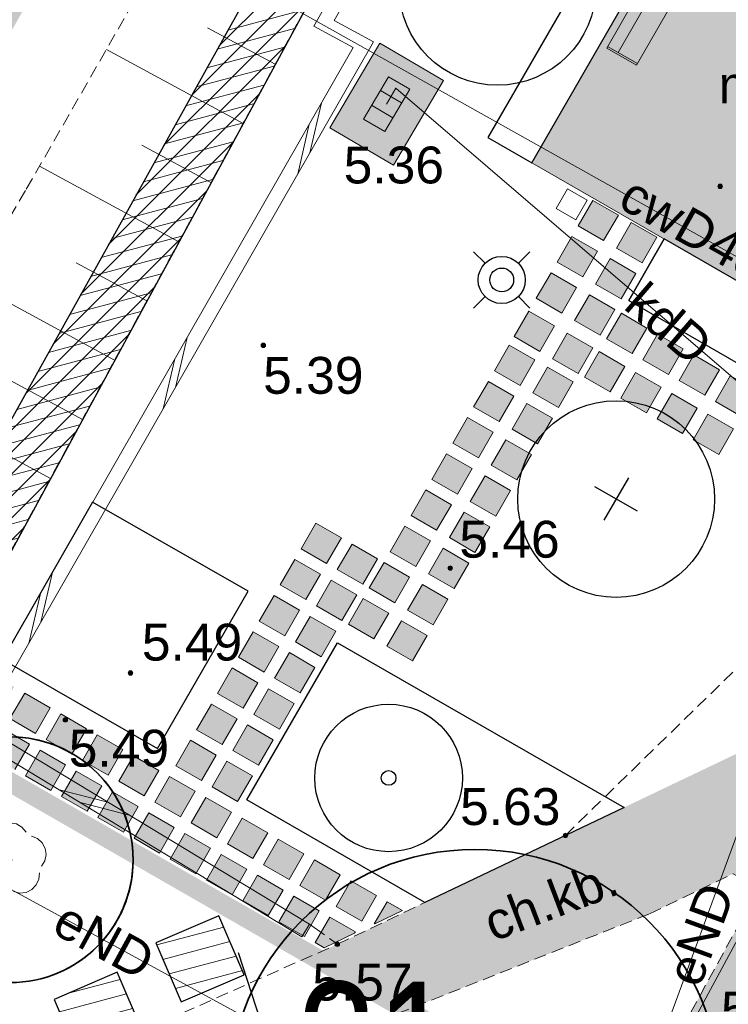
# Model space of a CAD drawing. Extents: x 5477758 to 5478353, y 5918276 to 5918502.
# Tile 59 of 127: x 5477931 to 5477945, y 5918427 to 5918447. Entities that reach past the tile are written whole.
import ezdxf
from ezdxf.enums import TextEntityAlignment as Align

# ---------------------------------------------------------------- set-up
doc = ezdxf.new("R2010")
doc.units = 0
doc.header["$LTSCALE"] = 0.25
doc.header["$PDSIZE"] = 0.75
for name, pattern in [('budynki akt$0$DASHED', [19.05, 12.7, -6.35]), ('L_0_06', [2, 1.5, -0.5]), ('PRZER2-1', [3, 2, -1])]:
    doc.linetypes.add(name, pattern=pattern)
doc.layers.get('0').update_dxf_attribs({"linetype": 'CONTINUOUS', "lineweight": 13})
for name, color, linetype, lineweight in [('0_NAWIERZCHNIA MINERALNA', 43, 'CONTINUOUS', 0), ('0_NAWIERZCHNIA UTWARDZONA_CHODNIK', 254, 'CONTINUOUS', 0), ('0_podziały zieleni średniowysokiej i nasadzeń niskich', 7, 'CONTINUOUS', 0), ('0_PROJEKTOWANE ZABAWKI', 7, 'CONTINUOUS', 0), ('A_GRANICA OPRACOWANIA', 7, 'CONTINUOUS', 0), ('E_osw', 5, 'CONTINUOUS', 30), ('GSPRDL', 252, 'CONTINUOUS', 18), ('GSPWPN_O', 252, 'CONTINUOUS', 13), ('GSSDSO', 252, 'CONTINUOUS', 18), ('GSSKOD', 252, 'PRZER2-1', 18), ('GSSKOD_O', 252, 'PRZER2-1', 18), ('GSSZSN', 252, 'PRZER2-1', 18), ('GULCPR', 252, 'CONTINUOUS', 18), ('GULCPR_O', 252, 'CONTINUOUS', 18), ('GULEPR', 252, 'CONTINUOUS', 18), ('GULEPR_O', 252, 'CONTINUOUS', 18), ('GULKPR', 252, 'CONTINUOUS', 18), ('GULKPR_O', 252, 'CONTINUOUS', 18), ('GUPKKS', 252, 'CONTINUOUS', 18), ('GUPPRZ', 252, 'CONTINUOUS', 18), ('GUPPRZ_O', 252, 'CONTINUOUS', 18), ('OT_Rzedna', 252, 'CONTINUOUS', 18), ('pomiar', 252, 'CONTINUOUS', 18), ('wysokosci', 252, 'CONTINUOUS', 18), ('ZZ_cięcie-krzewów', 203, 'CONTINUOUS', 25), ('ZZ_grupa', 60, 'CONTINUOUS', 30), ('ZZ_grupa-krzewow-szraf', 60, 'CONTINUOUS', 13), ('ZZ_korona', 94, 'CONTINUOUS', 35), ('ZZ_numer-inwentaryzacyjny', 5, 'CONTINUOUS', 25)]:
    doc.layers.add(name, color=color, linetype=linetype, lineweight=lineweight)
for name, color, linetype in [('ZZ_PROJ-drzewa', 7, 'CONTINUOUS'), ('ZZ_PROJ-krzewy-pojedyczne', 7, 'CONTINUOUS'), ('ZZ_PROJ-obrys-rabaty', 7, 'CONTINUOUS')]:
    doc.layers.add(name, color=color, linetype=linetype)
doc.styles.add('GEO-INFO', font='arial.ttf')
doc.styles.add('zielen', font='ARIALN.TTF', dxfattribs={"height": 2.5})
pattern_1 = [(194.933, (5477837.84446, 5918344.9947), (0.08181636, -0.30677734), [])]

# ---------------------------------------------------------------- blocks, each defined once
blk = doc.blocks.new('POINT')
at = {"color": 0}
blk.add_point((0, 0), dxfattribs=at)
blk = doc.blocks.new('ODTN_2')
at = {"color": 0}
for points in [[(-1.5, -0.5), (0.5, 0.5)], [(-0.5, -0.5), (1.5, 0.5)]]:
    blk.add_lwpolyline(points, dxfattribs=at)
blk = doc.blocks.new('SUUS05')
at = {"color": 0}
blk.add_lwpolyline([(0.5, -0.25), (-0.5, -0.25), (-0.5, 0.25), (0.5, 0.25)], close=True, dxfattribs=at)
for points in [[(-0.175, -0.25), (-0.175, 0.25)], [(0.175, -0.25), (0.175, 0.25)]]:
    blk.add_lwpolyline(points, dxfattribs=at)
blk = doc.blocks.new('OTRN')
at = {"linetype": 'Continuous', "lineweight": 13}
blk.add_hatch(color=0, dxfattribs=at).paths.add_polyline_path([(0, -0.091, 1), (0, 0.091, 1)])
at = {"color": 0, "linetype": 'Continuous', "lineweight": 13}
blk.add_circle((0, 0), 0.0906, dxfattribs=at)
blk = doc.blocks.new('SPDLP')
blk.add_hatch(color=0).paths.add_polyline_path([(0, -0.09), (0.027812, -0.085595), (0.052901, -0.072812), (0.072812, -0.052901), (0.085595, -0.027812), (0.09, 0), (0.085595, 0.027812), (0.072812, 0.052901), (0.052901, 0.072812), (0.027812, 0.085595), (0, 0.09), (-0.027812, 0.085595), (-0.052901, 0.072812), (-0.072812, 0.052901), (-0.085595, 0.027812), (-0.09, 0), (-0.085595, -0.027812), (-0.072812, -0.052901), (-0.052901, -0.072812), (-0.027812, -0.085595)])
at = {"color": 0}
for points in [[(-0.648554, 1.126667), (-0.481106, 1.325358), (-0.255912, 1.454989), (0, 1.5), (0.255912, 1.454989), (0.481106, 1.325358), (0.648554, 1.126667)], [(-1.271938, -0.268652), (-1.40916, -0.048001), (-1.462858, 0.20623), (-1.426585, 0.463525), (-1.304695, 0.693003), (-1.11182, 0.867117), (-0.871109, 0.964971)], [(0.871109, 0.964971), (1.11182, 0.867117), (1.304695, 0.693003), (1.426585, 0.463525), (1.462858, 0.20623), (1.40916, -0.048001), (1.271938, -0.268652)], [(-0.137547, -1.292703), (-0.389802, -1.355024), (-0.648184, -1.327532), (-0.881678, -1.213525), (-1.062258, -1.026689), (-1.168249, -0.78945), (-1.186929, -0.530282)], [(1.186929, -0.530282), (1.168249, -0.78945), (1.062258, -1.026689), (0.881678, -1.213525), (0.648184, -1.327532), (0.389802, -1.355024), (0.137547, -1.292703)]]:
    blk.add_lwpolyline(points, dxfattribs=at)
blk = doc.blocks.new('stara ławka w nowym miejscu')
at = {"color": 0}
for p, q in [((5470779.101, 5934415.094), (5470779.772, 5934415.292)), ((5470779.112, 5934415.056), (5470779.784, 5934415.254)), ((5470779.772, 5934415.292), (5470780.31, 5934413.47)), ((5470779.639, 5934413.272), (5470779.101, 5934415.094)), ((5470780.059, 5934413.438), (5470779.544, 5934415.183)), ((5470780.299, 5934413.508), (5470779.627, 5934413.31)), ((5470780.31, 5934413.47), (5470779.639, 5934413.272))]:
    blk.add_line(p, q, dxfattribs=at)
blk = doc.blocks.new('D4')
at = {"layer": 'ZZ_PROJ-drzewa'}
for p, q in [((0, -0.5), (0, 0.5)), ((0.5, 0), (-0.5, 0))]:
    blk.add_line(p, q, dxfattribs=at)
blk.add_circle((0, 0), 2, dxfattribs=at)
blk = doc.blocks.new('zw$6B5E')
at = {"layer": 'E_osw', "color": 5}
for p, q in [((0.363, 0.041), (0.128, 0.275)), ((1.04, 0.041), (1.275, 0.275)), ((0.363, -0.637), (0.128, -0.871)), ((1.04, -0.637), (1.275, -0.871))]:
    blk.add_line(p, q, dxfattribs=at)
for radius in [0.479, 0.242]:
    blk.add_circle((0.702, -0.298), radius, dxfattribs=at)

msp = doc.modelspace()

# ---------------------------------------------------------------- hatches: boundary and pattern name
at = {"lineweight": 0}
for points in [[(5477942.504, 5918442.82), (5477941.984, 5918443.12), (5477942.284, 5918443.639), (5477942.804, 5918443.34)], [(5477943.284, 5918442.371), (5477942.764, 5918442.67), (5477943.064, 5918443.19), (5477943.584, 5918442.89)], [(5477942.08, 5918442.084), (5477941.56, 5918442.383), (5477941.86, 5918442.903), (5477942.379, 5918442.603)], [(5477942.86, 5918441.634), (5477942.34, 5918441.934), (5477942.639, 5918442.454), (5477943.159, 5918442.154)], [(5477941.955, 5918441.867), (5477941.655, 5918441.347), (5477941.136, 5918441.647), (5477941.435, 5918442.166)], [(5477942.735, 5918441.418), (5477942.435, 5918440.898), (5477941.915, 5918441.197), (5477942.215, 5918441.717)], [(5477941.506, 5918441.087), (5477941.206, 5918440.567), (5477940.686, 5918440.867), (5477940.986, 5918441.387)], [(5477943.385, 5918441.043), (5477943.085, 5918440.523), (5477942.565, 5918440.823), (5477942.865, 5918441.343)], [(5477942.285, 5918440.638), (5477941.986, 5918440.118), (5477941.466, 5918440.417), (5477941.766, 5918440.937)], [(5477944.121, 5918440.619), (5477943.822, 5918440.099), (5477943.302, 5918440.398), (5477943.601, 5918440.918)], [(5477940.807, 5918439.874), (5477940.287, 5918440.174), (5477940.586, 5918440.694), (5477941.106, 5918440.394)], [(5477942.935, 5918440.263), (5477942.636, 5918439.743), (5477942.116, 5918440.043), (5477942.415, 5918440.563)], [(5477944.858, 5918440.194), (5477944.558, 5918439.674), (5477944.038, 5918439.974), (5477944.338, 5918440.494)], [(5477941.586, 5918439.425), (5477941.067, 5918439.724), (5477941.366, 5918440.244), (5477941.886, 5918439.945)], [(5477943.672, 5918439.839), (5477943.372, 5918439.319), (5477942.852, 5918439.619), (5477943.152, 5918440.138)], [(5477940.382, 5918439.138), (5477939.862, 5918439.437), (5477940.162, 5918439.957), (5477940.682, 5918439.658)], [(5477945.594, 5918439.77), (5477945.295, 5918439.25), (5477944.775, 5918439.55), (5477945.074, 5918440.069)], [(5477944.408, 5918439.415), (5477944.109, 5918438.895), (5477943.589, 5918439.194), (5477943.888, 5918439.714)], [(5477941.162, 5918438.688), (5477940.642, 5918438.988), (5477940.942, 5918439.508), (5477941.462, 5918439.208)], [(5477939.958, 5918438.401), (5477939.438, 5918438.701), (5477939.738, 5918439.221), (5477940.257, 5918438.921)], [(5477945.145, 5918438.99), (5477944.845, 5918438.47), (5477944.325, 5918438.77), (5477944.625, 5918439.29)], [(5477940.738, 5918437.952), (5477940.218, 5918438.251), (5477940.517, 5918438.771), (5477941.037, 5918438.472)], [(5477939.534, 5918437.665), (5477939.014, 5918437.964), (5477939.313, 5918438.484), (5477939.833, 5918438.185)], [(5477940.313, 5918437.215), (5477939.793, 5918437.515), (5477940.093, 5918438.035), (5477940.613, 5918437.735)], [(5477939.109, 5918436.928), (5477938.589, 5918437.228), (5477938.889, 5918437.748), (5477939.409, 5918437.448)], [(5477939.889, 5918436.479), (5477939.369, 5918436.778), (5477939.669, 5918437.298), (5477940.188, 5918436.999)], [(5477938.685, 5918436.192), (5477938.165, 5918436.491), (5477938.464, 5918437.011), (5477938.984, 5918436.712)], [(5477939.465, 5918435.742), (5477938.945, 5918436.042), (5477939.244, 5918436.562), (5477939.764, 5918436.262)], [(5477938.26, 5918435.455), (5477937.74, 5918435.755), (5477938.04, 5918436.275), (5477938.56, 5918435.975)], [(5477939.04, 5918435.006), (5477938.52, 5918435.306), (5477938.82, 5918435.825), (5477939.34, 5918435.526)], [(5477937.836, 5918434.719), (5477937.316, 5918435.018), (5477937.616, 5918435.538), (5477938.136, 5918435.239)], [(5477938.616, 5918434.269), (5477938.096, 5918434.569), (5477938.395, 5918435.089), (5477938.915, 5918434.789)]]:
    msp.add_hatch(color=254, dxfattribs=at).paths.add_polyline_path(points)
h = msp.add_hatch(color=254, dxfattribs=at)
h.paths.add_polyline_path([(5477936.329, 5918429.701), (5477936.849, 5918429.401), (5477937.149, 5918429.921), (5477936.629, 5918430.221)])
h.paths.add_polyline_path([(5477932.742, 5918430.787), (5477932.223, 5918431.086), (5477932.522, 5918431.606), (5477933.042, 5918431.307)])
h.paths.add_polyline_path([(5477937.586, 5918428.977), (5477937.066, 5918429.276), (5477937.365, 5918429.796), (5477937.885, 5918429.497)])
h.paths.add_polyline_path([(5477935.688, 5918429.089), (5477935.168, 5918429.389), (5477935.468, 5918429.909), (5477935.988, 5918429.609)])
h.paths.add_polyline_path([(5477934.215, 5918429.938), (5477933.695, 5918430.238), (5477933.995, 5918430.757), (5477934.515, 5918430.458)])
h.paths.add_polyline_path([(5477936.113, 5918429.826), (5477935.593, 5918430.125), (5477935.892, 5918430.645), (5477936.412, 5918430.346)])
h.paths.add_polyline_path([(5477935.376, 5918430.25), (5477934.856, 5918430.55), (5477935.156, 5918431.07), (5477935.676, 5918430.77)])
h.paths.add_polyline_path([(5477933.903, 5918431.099), (5477933.383, 5918431.398), (5477933.683, 5918431.918), (5477934.203, 5918431.619)])
h.paths.add_polyline_path([(5477933.167, 5918431.523), (5477932.647, 5918431.823), (5477932.947, 5918432.343), (5477933.466, 5918432.043)])
h.paths.add_polyline_path([(5477932.006, 5918431.211), (5477931.486, 5918431.511), (5477931.786, 5918432.031), (5477932.305, 5918431.731)])
h.paths.add_polyline_path([(5477931.694, 5918432.372), (5477931.174, 5918432.672), (5477931.474, 5918433.191), (5477931.993, 5918432.892)])
h.paths.add_polyline_path([(5477930.533, 5918432.06), (5477930.013, 5918432.36), (5477930.313, 5918432.879), (5477930.833, 5918432.58)])
h.paths.add_polyline_path([(5477935.381, 5918434.864), (5477935.081, 5918434.344), (5477935.601, 5918434.045), (5477935.9, 5918434.565)])
h.paths.add_polyline_path([(5477936.229, 5918436.337), (5477935.93, 5918435.817), (5477936.45, 5918435.518), (5477936.749, 5918436.038)])
h.paths.add_polyline_path([(5477931.269, 5918431.636), (5477930.75, 5918431.935), (5477931.049, 5918432.455), (5477931.569, 5918432.155)])
h.paths.add_polyline_path([(5477930.957, 5918432.796), (5477930.438, 5918433.096), (5477930.737, 5918433.616), (5477931.257, 5918433.316)])
h.paths.add_polyline_path([(5477934.956, 5918434.128), (5477934.657, 5918433.608), (5477935.176, 5918433.308), (5477935.476, 5918433.828)])
h.paths.add_polyline_path([(5477936.541, 5918435.176), (5477936.242, 5918434.656), (5477936.762, 5918434.357), (5477937.061, 5918434.877)])
h.paths.add_polyline_path([(5477937.39, 5918436.649), (5477937.091, 5918436.129), (5477937.61, 5918435.83), (5477937.91, 5918436.35)])
h.paths.add_polyline_path([(5477935.905, 5918428.964), (5477936.204, 5918429.484), (5477936.724, 5918429.185), (5477936.425, 5918428.665)])
h.paths.add_polyline_path([(5477934.952, 5918429.514), (5477934.432, 5918429.813), (5477934.732, 5918430.333), (5477935.251, 5918430.033)])
h.paths.add_polyline_path([(5477934.64, 5918430.674), (5477934.12, 5918430.974), (5477934.419, 5918431.494), (5477934.939, 5918431.194)])
h.paths.add_polyline_path([(5477933.479, 5918430.362), (5477932.959, 5918430.662), (5477933.259, 5918431.182), (5477933.778, 5918430.882)])
h.paths.add_polyline_path([(5477935.064, 5918431.411), (5477934.544, 5918431.711), (5477934.844, 5918432.23), (5477935.364, 5918431.931)])
h.paths.add_polyline_path([(5477936.117, 5918434.44), (5477935.817, 5918433.92), (5477936.337, 5918433.62), (5477936.637, 5918434.14)])
h.paths.add_polyline_path([(5477936.654, 5918437.074), (5477936.354, 5918436.554), (5477936.874, 5918436.254), (5477937.174, 5918436.774)])
h.paths.add_polyline_path([(5477935.268, 5918432.967), (5477934.969, 5918432.447), (5477935.489, 5918432.147), (5477935.788, 5918432.667)])
h.paths.add_polyline_path([(5477934.532, 5918433.391), (5477934.232, 5918432.871), (5477934.752, 5918432.572), (5477935.052, 5918433.092)])
h.paths.add_polyline_path([(5477936.966, 5918435.913), (5477936.666, 5918435.393), (5477937.186, 5918435.093), (5477937.486, 5918435.613)])
h.paths.add_polyline_path([(5477932.43, 5918431.948), (5477931.91, 5918432.247), (5477932.21, 5918432.767), (5477932.73, 5918432.468)])
h.paths.add_polyline_path([(5477935.693, 5918433.703), (5477935.393, 5918433.183), (5477935.913, 5918432.884), (5477936.212, 5918433.404)])
h.paths.add_polyline_path([(5477935.805, 5918435.601), (5477935.505, 5918435.081), (5477936.025, 5918434.781), (5477936.325, 5918435.301)])
h.paths.add_polyline_path([(5477933.808, 5918432.135), (5477934.107, 5918432.655), (5477934.627, 5918432.355), (5477934.328, 5918431.835)])
h.paths.add_polyline_path([(5477929.797, 5918432.484), (5477929.42, 5918432.702), (5477929.719, 5918433.221), (5477930.096, 5918433.004)])
h.paths.add_polyline_path([(5477930.221, 5918433.221), (5477929.844, 5918433.438), (5477930.144, 5918433.958), (5477930.52, 5918433.741)])
h.paths.add_polyline_path([(5477936.641, 5918428.54), (5477936.825, 5918428.434), (5477937.443, 5918428.729), (5477937.461, 5918428.76), (5477936.941, 5918429.06)])
h.paths.add_polyline_path([(5477937.868, 5918428.932), (5477937.841, 5918428.919), (5477938.102, 5918429.372), (5477938.413, 5918429.193)])
at = {"layer": '0_NAWIERZCHNIA MINERALNA', "transparency": 33554636}
for points in [[(5477944.188, 5918449.863), (5477948.829, 5918447.192), (5477945.683, 5918441.734), (5477941.044, 5918444.404)], [(5477937.956, 5918446.84), (5477936.939, 5918445.118), (5477938.23, 5918444.356), (5477939.247, 5918446.078)]]:
    msp.add_hatch(color=256, dxfattribs=at).paths.add_polyline_path(points)
at = {"layer": '0_NAWIERZCHNIA UTWARDZONA_CHODNIK', "transparency": 33554636}
msp.add_hatch(color=256, dxfattribs=at).paths.add_polyline_path([(5477962.493, 5918459.043), (5477957.044, 5918449.527), (5477951.796, 5918440.362), (5477947.988, 5918433.712), (5477937.075, 5918428.498), (5477936.605, 5918428.29), (5477938.473, 5918427.16), (5477943.438, 5918429.127), (5477945.135, 5918429.94), (5477945.396, 5918429.792), (5477945.658, 5918429.644), (5477944.382, 5918427.315), (5477942.909, 5918424.629), (5477944.585, 5918423.669), (5477946.91, 5918427.756), (5477947.596, 5918427.361), (5477965.541, 5918458.35), (5477963.011, 5918459.841)])
at = {"layer": 'ZZ_cięcie-krzewów', "ltscale": 0.25}
h = msp.add_hatch(dxfattribs=at)
h.set_pattern_fill('ANSI31', color=256, scale=0.1)
h.set_pattern_definition([(45, (0, 0), (-0.224506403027, 0.224506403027), [])])
edge = h.paths.add_edge_path()
edge.add_line((5477944.967, 5918463.262), (5477929.952, 5918435.573))
edge.add_line((5477929.952, 5918435.573), (5477928.8, 5918436.198))
edge.add_line((5477928.8, 5918436.198), (5477944.111, 5918463.726))
edge.add_line((5477944.111, 5918463.726), (5477944.962, 5918463.253))
at = {"layer": 'ZZ_grupa-krzewow-szraf'}
h = msp.add_hatch(dxfattribs=at)
h.set_pattern_fill('ANSI31', color=256, scale=0.1, angle=90)
h.set_pattern_definition(pattern_1)
edge = h.paths.add_edge_path()
edge.add_line((5477944.967, 5918463.262), (5477929.952, 5918435.573))
edge.add_line((5477929.952, 5918435.573), (5477928.8, 5918436.198))
edge.add_line((5477928.8, 5918436.198), (5477944.111, 5918463.726))
edge.add_line((5477944.111, 5918463.726), (5477944.962, 5918463.253))
h = msp.add_hatch(dxfattribs=at)
h.set_pattern_fill('ANSI31', color=256, scale=0.1, angle=90)
h.set_pattern_definition([(194.933, (5477837.31246, 5918345.02718), (0.08181636, -0.3067773), [])])
h.paths.add_polyline_path([(5477933.917, 5918427.335), (5477935.2, 5918427.886), (5477934.684, 5918429.085), (5477933.402, 5918428.534)])
h = msp.add_hatch(dxfattribs=at)
h.set_pattern_fill('ANSI31', color=256, scale=0.1, angle=90)
h.set_pattern_definition(pattern_1)
h.paths.add_polyline_path([(5477931.848, 5918426.185), (5477933.131, 5918426.736), (5477932.616, 5918427.936), (5477931.333, 5918427.384)])

# ---------------------------------------------------------------- linework, layer by layer
for p, q in [((5477936.654, 5918437.074), (5477936.354, 5918436.554)), ((5477937.174, 5918436.774), (5477936.654, 5918437.074)), ((5477936.874, 5918436.254), (5477937.174, 5918436.774)), ((5477936.354, 5918436.554), (5477936.874, 5918436.254)), ((5477937.39, 5918436.649), (5477937.091, 5918436.129)), ((5477937.91, 5918436.35), (5477937.39, 5918436.649)), ((5477936.229, 5918436.337), (5477935.93, 5918435.817)), ((5477936.749, 5918436.038), (5477936.229, 5918436.337)), ((5477937.61, 5918435.83), (5477937.91, 5918436.35)), ((5477937.091, 5918436.129), (5477937.61, 5918435.83)), ((5477936.45, 5918435.518), (5477936.749, 5918436.038)), ((5477936.966, 5918435.913), (5477936.666, 5918435.393)), ((5477937.486, 5918435.613), (5477936.966, 5918435.913)), ((5477935.93, 5918435.817), (5477936.45, 5918435.518)), ((5477935.805, 5918435.601), (5477935.505, 5918435.081)), ((5477936.325, 5918435.301), (5477935.805, 5918435.601)), ((5477937.186, 5918435.093), (5477937.486, 5918435.613)), ((5477936.025, 5918434.781), (5477936.325, 5918435.301)), ((5477936.666, 5918435.393), (5477937.186, 5918435.093)), ((5477936.541, 5918435.176), (5477936.242, 5918434.656)), ((5477937.061, 5918434.877), (5477936.541, 5918435.176)), ((5477935.505, 5918435.081), (5477936.025, 5918434.781)), ((5477935.381, 5918434.864), (5477935.081, 5918434.344)), ((5477935.9, 5918434.565), (5477935.381, 5918434.864)), ((5477936.762, 5918434.357), (5477937.061, 5918434.877)), ((5477935.601, 5918434.045), (5477935.9, 5918434.565)), ((5477936.242, 5918434.656), (5477936.762, 5918434.357)), ((5477935.081, 5918434.344), (5477935.601, 5918434.045)), ((5477936.117, 5918434.44), (5477935.817, 5918433.92)), ((5477936.637, 5918434.14), (5477936.117, 5918434.44)), ((5477934.956, 5918434.128), (5477934.657, 5918433.608)), ((5477935.476, 5918433.828), (5477934.956, 5918434.128)), ((5477936.337, 5918433.62), (5477936.637, 5918434.14)), ((5477935.817, 5918433.92), (5477936.337, 5918433.62)), ((5477935.176, 5918433.308), (5477935.476, 5918433.828)), ((5477935.693, 5918433.703), (5477935.393, 5918433.183)), ((5477936.212, 5918433.404), (5477935.693, 5918433.703)), ((5477930.438, 5918433.096), (5477930.737, 5918433.616)), ((5477930.737, 5918433.616), (5477931.257, 5918433.316)), ((5477934.657, 5918433.608), (5477935.176, 5918433.308)), ((5477931.257, 5918433.316), (5477930.957, 5918432.796)), ((5477934.532, 5918433.391), (5477934.232, 5918432.871)), ((5477935.052, 5918433.092), (5477934.532, 5918433.391)), ((5477935.913, 5918432.884), (5477936.212, 5918433.404)), ((5477930.957, 5918432.796), (5477930.438, 5918433.096)), ((5477931.174, 5918432.672), (5477931.474, 5918433.191)), ((5477931.474, 5918433.191), (5477931.993, 5918432.892)), ((5477934.752, 5918432.572), (5477935.052, 5918433.092)), ((5477935.393, 5918433.183), (5477935.913, 5918432.884)), ((5477931.993, 5918432.892), (5477931.694, 5918432.372)), ((5477935.268, 5918432.967), (5477934.969, 5918432.447)), ((5477935.788, 5918432.667), (5477935.268, 5918432.967)), ((5477930.313, 5918432.879), (5477930.833, 5918432.58)), ((5477931.91, 5918432.247), (5477932.21, 5918432.767)), ((5477932.21, 5918432.767), (5477932.73, 5918432.468)), ((5477934.232, 5918432.871), (5477934.752, 5918432.572)), ((5477930.833, 5918432.58), (5477930.533, 5918432.06)), ((5477931.694, 5918432.372), (5477931.174, 5918432.672)), ((5477933.808, 5918432.135), (5477934.107, 5918432.655)), ((5477934.107, 5918432.655), (5477934.627, 5918432.355)), ((5477935.489, 5918432.147), (5477935.788, 5918432.667)), ((5477930.75, 5918431.935), (5477931.049, 5918432.455)), ((5477931.049, 5918432.455), (5477931.569, 5918432.155)), ((5477932.73, 5918432.468), (5477932.43, 5918431.948)), ((5477932.647, 5918431.823), (5477932.947, 5918432.343)), ((5477932.947, 5918432.343), (5477933.466, 5918432.043)), ((5477934.627, 5918432.355), (5477934.328, 5918431.835)), ((5477934.969, 5918432.447), (5477935.489, 5918432.147)), ((5477931.569, 5918432.155), (5477931.269, 5918431.636)), ((5477932.43, 5918431.948), (5477931.91, 5918432.247)), ((5477934.328, 5918431.835), (5477933.808, 5918432.135)), ((5477934.544, 5918431.711), (5477934.844, 5918432.23)), ((5477934.844, 5918432.23), (5477935.364, 5918431.931)), ((5477931.269, 5918431.636), (5477930.75, 5918431.935)), ((5477931.486, 5918431.511), (5477931.786, 5918432.031)), ((5477931.786, 5918432.031), (5477932.305, 5918431.731)), ((5477933.466, 5918432.043), (5477933.167, 5918431.523)), ((5477933.383, 5918431.398), (5477933.683, 5918431.918)), ((5477933.683, 5918431.918), (5477934.203, 5918431.619)), ((5477935.364, 5918431.931), (5477935.064, 5918431.411)), ((5477932.305, 5918431.731), (5477932.006, 5918431.211)), ((5477933.167, 5918431.523), (5477932.647, 5918431.823)), ((5477935.064, 5918431.411), (5477934.544, 5918431.711)), ((5477932.006, 5918431.211), (5477931.486, 5918431.511)), ((5477932.223, 5918431.086), (5477932.522, 5918431.606)), ((5477932.522, 5918431.606), (5477933.042, 5918431.307)), ((5477934.203, 5918431.619), (5477933.903, 5918431.099)), ((5477934.12, 5918430.974), (5477934.419, 5918431.494)), ((5477934.419, 5918431.494), (5477934.939, 5918431.194)), ((5477933.042, 5918431.307), (5477932.742, 5918430.787)), ((5477933.903, 5918431.099), (5477933.383, 5918431.398)), ((5477932.742, 5918430.787), (5477932.223, 5918431.086)), ((5477932.959, 5918430.662), (5477933.259, 5918431.182)), ((5477933.259, 5918431.182), (5477933.778, 5918430.882)), ((5477934.939, 5918431.194), (5477934.64, 5918430.674)), ((5477934.64, 5918430.674), (5477934.12, 5918430.974)), ((5477934.856, 5918430.55), (5477935.156, 5918431.07)), ((5477935.156, 5918431.07), (5477935.676, 5918430.77)), ((5477933.778, 5918430.882), (5477933.479, 5918430.362)), ((5477933.695, 5918430.238), (5477933.995, 5918430.757)), ((5477933.995, 5918430.757), (5477934.515, 5918430.458)), ((5477935.676, 5918430.77), (5477935.376, 5918430.25)), ((5477933.479, 5918430.362), (5477932.959, 5918430.662)), ((5477935.376, 5918430.25), (5477934.856, 5918430.55)), ((5477935.593, 5918430.125), (5477935.892, 5918430.645)), ((5477935.892, 5918430.645), (5477936.412, 5918430.346)), ((5477934.515, 5918430.458), (5477934.215, 5918429.938)), ((5477934.432, 5918429.813), (5477934.732, 5918430.333)), ((5477934.732, 5918430.333), (5477935.251, 5918430.033)), ((5477936.412, 5918430.346), (5477936.113, 5918429.826)), ((5477934.215, 5918429.938), (5477933.695, 5918430.238)), ((5477936.113, 5918429.826), (5477935.593, 5918430.125)), ((5477936.629, 5918430.221), (5477936.329, 5918429.701)), ((5477937.149, 5918429.921), (5477936.629, 5918430.221)), ((5477935.251, 5918430.033), (5477934.952, 5918429.514)), ((5477935.168, 5918429.389), (5477935.468, 5918429.909)), ((5477935.468, 5918429.909), (5477935.988, 5918429.609)), ((5477936.849, 5918429.401), (5477937.149, 5918429.921)), ((5477934.952, 5918429.514), (5477934.432, 5918429.813)), ((5477936.329, 5918429.701), (5477936.849, 5918429.401)), ((5477937.066, 5918429.276), (5477937.365, 5918429.796)), ((5477937.365, 5918429.796), (5477937.885, 5918429.497)), ((5477935.988, 5918429.609), (5477935.688, 5918429.089)), ((5477936.204, 5918429.484), (5477935.905, 5918428.964)), ((5477936.724, 5918429.185), (5477936.204, 5918429.484)), ((5477937.885, 5918429.497), (5477937.586, 5918428.977)), ((5477935.688, 5918429.089), (5477935.168, 5918429.389)), ((5477937.841, 5918428.919), (5477938.102, 5918429.372)), ((5477938.102, 5918429.372), (5477938.413, 5918429.193)), ((5477936.425, 5918428.665), (5477936.724, 5918429.185)), ((5477937.586, 5918428.977), (5477937.066, 5918429.276)), ((5477938.413, 5918429.193), (5477937.868, 5918428.932)), ((5477935.905, 5918428.964), (5477936.425, 5918428.665)), ((5477936.941, 5918429.06), (5477936.641, 5918428.54)), ((5477937.461, 5918428.76), (5477936.941, 5918429.06)), ((5477937.868, 5918428.932), (5477937.841, 5918428.919)), ((5477936.825, 5918428.434), (5477937.443, 5918428.729)), ((5477937.443, 5918428.729), (5477937.461, 5918428.76)), ((5477936.641, 5918428.54), (5477936.825, 5918428.434))]:
    msp.add_line(p, q)
for points in [[(5477942.504, 5918442.82), (5477941.984, 5918443.12), (5477942.284, 5918443.639), (5477942.804, 5918443.34), (5477942.504, 5918442.82)], [(5477943.284, 5918442.371), (5477942.764, 5918442.67), (5477943.064, 5918443.19), (5477943.584, 5918442.89), (5477943.284, 5918442.371)], [(5477942.08, 5918442.084), (5477941.56, 5918442.383), (5477941.86, 5918442.903), (5477942.379, 5918442.603), (5477942.08, 5918442.084)], [(5477942.86, 5918441.634), (5477942.34, 5918441.934), (5477942.639, 5918442.454), (5477943.159, 5918442.154), (5477942.86, 5918441.634)], [(5477941.955, 5918441.867), (5477941.655, 5918441.347), (5477941.136, 5918441.647), (5477941.435, 5918442.166), (5477941.955, 5918441.867)], [(5477942.735, 5918441.418), (5477942.435, 5918440.898), (5477941.915, 5918441.197), (5477942.215, 5918441.717), (5477942.735, 5918441.418)], [(5477941.506, 5918441.087), (5477941.206, 5918440.567), (5477940.686, 5918440.867), (5477940.986, 5918441.387), (5477941.506, 5918441.087)], [(5477943.385, 5918441.043), (5477943.085, 5918440.523), (5477942.565, 5918440.823), (5477942.865, 5918441.343), (5477943.385, 5918441.043)], [(5477942.285, 5918440.638), (5477941.986, 5918440.118), (5477941.466, 5918440.417), (5477941.766, 5918440.937), (5477942.285, 5918440.638)], [(5477944.121, 5918440.619), (5477943.822, 5918440.099), (5477943.302, 5918440.398), (5477943.601, 5918440.918), (5477944.121, 5918440.619)], [(5477940.807, 5918439.874), (5477940.287, 5918440.174), (5477940.586, 5918440.694), (5477941.106, 5918440.394), (5477940.807, 5918439.874)], [(5477942.935, 5918440.263), (5477942.636, 5918439.743), (5477942.116, 5918440.043), (5477942.415, 5918440.563), (5477942.935, 5918440.263)], [(5477944.858, 5918440.194), (5477944.558, 5918439.674), (5477944.038, 5918439.974), (5477944.338, 5918440.494), (5477944.858, 5918440.194)], [(5477941.586, 5918439.425), (5477941.067, 5918439.724), (5477941.366, 5918440.244), (5477941.886, 5918439.945), (5477941.586, 5918439.425)], [(5477943.672, 5918439.839), (5477943.372, 5918439.319), (5477942.852, 5918439.619), (5477943.152, 5918440.138), (5477943.672, 5918439.839)], [(5477940.382, 5918439.138), (5477939.862, 5918439.437), (5477940.162, 5918439.957), (5477940.682, 5918439.658), (5477940.382, 5918439.138)], [(5477945.594, 5918439.77), (5477945.295, 5918439.25), (5477944.775, 5918439.55), (5477945.074, 5918440.069), (5477945.594, 5918439.77)], [(5477944.408, 5918439.415), (5477944.109, 5918438.895), (5477943.589, 5918439.194), (5477943.888, 5918439.714), (5477944.408, 5918439.415)], [(5477941.162, 5918438.688), (5477940.642, 5918438.988), (5477940.942, 5918439.508), (5477941.462, 5918439.208), (5477941.162, 5918438.688)], [(5477939.958, 5918438.401), (5477939.438, 5918438.701), (5477939.738, 5918439.221), (5477940.257, 5918438.921), (5477939.958, 5918438.401)], [(5477945.145, 5918438.99), (5477944.845, 5918438.47), (5477944.325, 5918438.77), (5477944.625, 5918439.29), (5477945.145, 5918438.99)], [(5477940.738, 5918437.952), (5477940.218, 5918438.251), (5477940.517, 5918438.771), (5477941.037, 5918438.472), (5477940.738, 5918437.952)], [(5477939.534, 5918437.665), (5477939.014, 5918437.964), (5477939.313, 5918438.484), (5477939.833, 5918438.185), (5477939.534, 5918437.665)], [(5477940.313, 5918437.215), (5477939.793, 5918437.515), (5477940.093, 5918438.035), (5477940.613, 5918437.735), (5477940.313, 5918437.215)], [(5477939.109, 5918436.928), (5477938.589, 5918437.228), (5477938.889, 5918437.748), (5477939.409, 5918437.448), (5477939.109, 5918436.928)], [(5477939.889, 5918436.479), (5477939.369, 5918436.778), (5477939.669, 5918437.298), (5477940.188, 5918436.999), (5477939.889, 5918436.479)], [(5477938.685, 5918436.192), (5477938.165, 5918436.491), (5477938.464, 5918437.011), (5477938.984, 5918436.712), (5477938.685, 5918436.192)], [(5477939.465, 5918435.742), (5477938.945, 5918436.042), (5477939.244, 5918436.562), (5477939.764, 5918436.262), (5477939.465, 5918435.742)], [(5477938.26, 5918435.455), (5477937.74, 5918435.755), (5477938.04, 5918436.275), (5477938.56, 5918435.975), (5477938.26, 5918435.455)], [(5477939.04, 5918435.006), (5477938.52, 5918435.306), (5477938.82, 5918435.825), (5477939.34, 5918435.526), (5477939.04, 5918435.006)], [(5477937.836, 5918434.719), (5477937.316, 5918435.018), (5477937.616, 5918435.538), (5477938.136, 5918435.239), (5477937.836, 5918434.719)], [(5477938.616, 5918434.269), (5477938.096, 5918434.569), (5477938.395, 5918435.089), (5477938.915, 5918434.789), (5477938.616, 5918434.269)]]:
    msp.add_lwpolyline(points)
at = {"layer": '0_podziały zieleni średniowysokiej i nasadzeń niskich'}
msp.add_lwpolyline([(5477944.188, 5918449.863), (5477948.829, 5918447.192), (5477945.683, 5918441.734), (5477941.044, 5918444.404), (5477944.188, 5918449.863)], dxfattribs=at)
msp.add_lwpolyline([(5477944.188, 5918449.863), (5477948.829, 5918447.192), (5477945.683, 5918441.734), (5477941.044, 5918444.404), (5477944.188, 5918449.863)], dxfattribs=at)
at = {"layer": '0_podziały zieleni średniowysokiej i nasadzeń niskich', "lineweight": 0}
msp.add_lwpolyline([(5477937.956, 5918446.84), (5477936.939, 5918445.118), (5477938.23, 5918444.356), (5477939.247, 5918446.078)], close=True, dxfattribs=at)
at = {"layer": '0_PROJEKTOWANE ZABAWKI'}
msp.add_lwpolyline([(5477941.94, 5918443.242), (5477942.169, 5918443.641), (5477941.771, 5918443.871), (5477941.541, 5918443.472), (5477941.94, 5918443.242)], dxfattribs=at)
at = {"layer": 'A_GRANICA OPRACOWANIA', "color": 1, "linetype": 'budynki akt$0$DASHED', "ltscale": 0.1, "const_width": 0.4}
msp.add_lwpolyline([(5477924.666, 5918437.385), (5477923.68, 5918435.693), (5477947.085, 5918422.232), (5477949.411, 5918426.304), (5477947.596, 5918427.361), (5477964.141, 5918455.941), (5477965.541, 5918458.35), (5477956.078, 5918463.925), (5477947.799, 5918468.803), (5477947.799, 5918468.803), (5477943.997, 5918471.043), (5477943.489, 5918470.182), (5477933.716, 5918453.151), (5477933.004, 5918451.909), (5477924.666, 5918437.385)], dxfattribs=at)
at = {"layer": 'GSSDSO', "linetype": 'Continuous', "lineweight": 18}
for points in [[(5477930.395, 5918433.886), (5477937.827, 5918446.866), (5477937.028, 5918447.302), (5477942.928, 5918457.672), (5477942.928, 5918457.672), (5477942.928, 5918457.672), (5477942.676, 5918457.835), (5477942.676, 5918457.835), (5477942.676, 5918457.835), (5477936.617, 5918447.185), (5477937.415, 5918446.75), (5477930.139, 5918434.043)], [(5477929.64, 5918432.731), (5477936.372, 5918428.658), (5477936.527, 5918428.915), (5477929.805, 5918432.982)]]:
    msp.add_lwpolyline(points, dxfattribs=at)
at = {"layer": 'GSSKOD', "linetype": 'PRZER2-1', "lineweight": 18, "ltscale": 0.5}
msp.add_lwpolyline([(5477924.632, 5918422.726), (5477928.468, 5918424.674), (5477937.092, 5918428.506), (5477941.728, 5918430.721), (5477947.221, 5918436.084), (5477951.574, 5918440.386), (5477956.873, 5918449.535), (5477962.493, 5918459.043), (5477964.446, 5918462.055), (5477967.996, 5918468.433), (5477968.236, 5918468.933)], dxfattribs=at)
msp.add_lwpolyline([(5477945.658, 5918429.644), (5477941.358, 5918421.799), (5477935.865, 5918425.024, -0.463504), (5477935.87, 5918426.128), (5477943.438, 5918429.127), (5477945.135, 5918429.94)], format="xyb", close=True, dxfattribs=at)
at = {"layer": 'GSSZSN', "linetype": 'PRZER2-1', "lineweight": 18, "ltscale": 0.5}
for points in [[(5477929.356, 5918434.475), (5477926.268, 5918436.181), (5477930.77, 5918443.87), (5477944.733, 5918468.243), (5477950.113, 5918477.734), (5477949.938, 5918479.477), (5477950.546, 5918480.534)], [(5477950.546, 5918480.534), (5477953.061, 5918478.205), (5477947.805, 5918468.497), (5477938.059, 5918450.522), (5477929.356, 5918434.475)]]:
    msp.add_lwpolyline(points, dxfattribs=at)
at = {"layer": 'GSSZSN', "linetype": 'Continuous', "lineweight": 18, "flags": 128}
for points in [[(5477935.828, 5918446.408), (5477934.453, 5918447.153)], [(5477935.175, 5918445.204), (5477932.397, 5918446.71)], [(5477934.522, 5918444), (5477933.119, 5918444.761)], [(5477933.869, 5918442.796), (5477931.036, 5918444.333)], [(5477933.216, 5918441.593), (5477931.782, 5918442.37)], [(5477932.563, 5918440.389), (5477929.655, 5918441.966)], [(5477931.91, 5918439.185), (5477930.437, 5918439.984)], [(5477931.258, 5918437.981), (5477928.27, 5918439.601)]]:
    msp.add_lwpolyline(points, dxfattribs=at)
at = {"layer": 'GULCPR', "linetype": 'Continuous', "lineweight": 18}
msp.add_lwpolyline([(5477953.623, 5918437.772), (5477931.891, 5918449.971)], dxfattribs=at)
at = {"layer": 'GULEPR', "linetype": 'Continuous', "lineweight": 18}
for points in [[(5477956.997, 5918399.286), (5477946.078, 5918405.328), (5477936.07, 5918410.789), (5477942.415, 5918423.098), (5477922.29, 5918434.078), (5477912.965, 5918439.958), (5477903.098, 5918445.156)], [(5477942.415, 5918423.098), (5477946.525, 5918434.312), (5477950.737, 5918432.786)]]:
    msp.add_lwpolyline(points, dxfattribs=at)
at = {"layer": 'GULKPR', "linetype": 'Continuous', "lineweight": 18}
for points in [[(5477938.093, 5918445.598), (5477938.283, 5918445.922), (5477949.403, 5918436.363)], [(5477949.403, 5918436.363), (5477933.821, 5918407.446)]]:
    msp.add_lwpolyline(points, dxfattribs=at)
at = {"layer": 'OT_Rzedna', "color": 7}
msp.add_point((5477944.872, 5918443.926), dxfattribs=at)
at = {"layer": 'pomiar', "linetype": 'L_0_06', "lineweight": 13, "flags": 128}
msp.add_lwpolyline([(5477936.527, 5918428.915), (5477937.092, 5918428.506), (5477937.092, 5918428.506), (5477937.092, 5918428.506), (5477937.092, 5918428.506), (5477937.092, 5918428.506)], dxfattribs=at)
at = {"layer": 'ZZ_grupa'}
for points, elevation in [([(5477944.967, 5918463.262), (5477929.952, 5918435.573), (5477928.8, 5918436.198), (5477944.111, 5918463.726), (5477944.962, 5918463.253)], 10.06), ([(5477933.917, 5918427.335), (5477935.2, 5918427.886), (5477934.684, 5918429.085), (5477933.402, 5918428.534), (5477933.917, 5918427.335)], 10.18), ([(5477931.848, 5918426.185), (5477933.131, 5918426.736), (5477932.616, 5918427.936), (5477931.333, 5918427.384), (5477931.848, 5918426.185)], 10.18)]:
    msp.add_lwpolyline(points, dxfattribs=dict(at, elevation=elevation))
at = {"layer": 'ZZ_korona', "ltscale": 0.25}
msp.add_circle((5477930.441, 5918430.226), 2.5, dxfattribs=at)
at = {"layer": 'ZZ_korona'}
msp.add_circle((5477939.887, 5918425.436, 10.12), 5, dxfattribs=at)
msp.add_arc((5477930.441, 5918430.226), 2.5, 296.0071, 153.8023, dxfattribs=at)
at = {"layer": 'ZZ_numer-inwentaryzacyjny', "elevation": 10.12}
msp.add_lwpolyline([(5477935.076, 5918428.339), (5477936.156, 5918425.022), (5477939.133, 5918425.022)], dxfattribs=at)
at = {"layer": 'ZZ_PROJ-krzewy-pojedyczne'}
for radius in [1.5, 0.15]:
    msp.add_circle((5477938.133, 5918431.89), radius, dxfattribs=at)
at = {"layer": 'ZZ_PROJ-obrys-rabaty'}
msp.add_line((5477943.014, 5918441.603), (5477943.735, 5918442.855), dxfattribs=at)
msp.add_lwpolyline([(5477944.188, 5918449.863), (5477943.299, 5918450.376), (5477940.153, 5918444.918), (5477941.042, 5918444.406)], close=True, dxfattribs=at)
for points in [[(5477943.735, 5918442.855), (5477943.014, 5918441.603), (5477947.91, 5918438.782), (5477948.657, 5918440.077), (5477945.683, 5918441.734), (5477943.735, 5918442.855)], [(5477930.289, 5918434.302), (5477933.434, 5918432.49), (5477935.28, 5918435.692), (5477932.118, 5918437.498), (5477930.289, 5918434.302)], [(5477942.918, 5918431.289), (5477938.872, 5918429.356), (5477935.253, 5918431.442), (5477937.095, 5918434.637), (5477942.918, 5918431.289)]]:
    msp.add_lwpolyline(points, dxfattribs=at)

# ---------------------------------------------------------------- block references
at = {"layer": '0_PROJEKTOWANE ZABAWKI', "rotation": 133.7464265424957}
msp.add_blockref('stara ławka w nowym miejscu', (13547875.4, 6069774.929), dxfattribs=at)
at = {"layer": 'E_osw'}
msp.add_blockref('zw$6B5E', (5477939.731, 5918442.319), dxfattribs=at)
at = {"layer": 'GSPRDL', "color": 96, "lineweight": 18, "true_color": 0x008000, "xscale": 0.5, "yscale": 0.5}
msp.add_blockref('SPDLP', (5477930.441, 5918430.226), dxfattribs=at)
at = {"layer": 'GSSDSO', "lineweight": 18, "xscale": 0.5}
for p, yscale, rotation in [((5477936.528, 5918444.898), 0.300000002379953, 240.206743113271), ((5477933.795, 5918440.125), 0.300000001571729, 240.2067430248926), ((5477931.062, 5918435.352), 0.300000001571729, 240.2067430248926), ((5477932.138, 5918431.395), 0.300000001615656, 328.8230138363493)]:
    msp.add_blockref('ODTN_2', p, dxfattribs=dict(at, yscale=yscale, rotation=rotation))
at = {"layer": 'GUPKKS', "lineweight": 18, "rotation": 59.44249795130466}
msp.add_blockref('SUUS05', (5477938.093, 5918445.598), dxfattribs=at)
at = {"layer": 'GUPPRZ', "lineweight": 18}
msp.add_blockref('POINT', (5477938.283, 5918445.922), dxfattribs=at)
at = {"layer": 'OT_Rzedna', "color": 7, "linetype": 'Continuous', "xscale": 0.5, "yscale": 0.5, "zscale": 0.5}
for p in [(5477944.872, 5918443.926), (5477935.588, 5918440.69), (5477939.386, 5918436.159), (5477932.887, 5918434.025), (5477931.563, 5918433.07), (5477941.728, 5918430.721), (5477937.092, 5918428.506)]:
    msp.add_blockref('OTRN', p, dxfattribs=at)
at = {"layer": 'ZZ_PROJ-drzewa', "lineweight": 30, "rotation": 60.0468467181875}
for p in [(5477940.345, 5918447.983), (5477942.758, 5918437.564)]:
    msp.add_blockref('D4', p, dxfattribs=at)

# ---------------------------------------------------------------- texts
at = {"layer": 'GSPWPN_O', "linetype": 'Continuous', "lineweight": 0, "style": 'GEO-INFO'}
msp.add_text('5.8', height=0.75, dxfattribs=at).set_placement((5477944.889, 5918426.795))
at = {"layer": 'GSSKOD_O', "linetype": 'Continuous', "lineweight": 0, "style": 'GEO-INFO'}
msp.add_text('mb.', height=0.75, dxfattribs=at).set_placement((5477945.714, 5918446.005), align=Align.MIDDLE)
msp.add_text('ch.kb.', height=0.75, rotation=20.7541, dxfattribs=at).set_placement((5477941.426, 5918429.413), align=Align.MIDDLE)
at = {"layer": 'GULCPR_O', "linetype": 'Continuous', "lineweight": 0, "style": 'GEO-INFO'}
msp.add_text('cwD40', height=0.75, rotation=330.6909, dxfattribs=at).set_placement((5477944.34, 5918443.064), align=Align.MIDDLE)
at = {"layer": 'GULEPR_O', "linetype": 'Continuous', "lineweight": 0, "style": 'GEO-INFO'}
msp.add_text('eND', height=0.75, rotation=69.8698, dxfattribs=at).set_placement((5477944.47, 5918428.705), align=Align.MIDDLE)
msp.add_text('eND', height=0.75, rotation=331.3817, dxfattribs=at).set_placement((5477932.352, 5918428.588), align=Align.MIDDLE_CENTER)
at = {"layer": 'GULKPR_O', "linetype": 'Continuous', "lineweight": 0, "style": 'GEO-INFO'}
msp.add_text('kdD', height=0.75, rotation=319.3192, dxfattribs=at).set_placement((5477943.843, 5918441.142), align=Align.MIDDLE)
at = {"layer": 'GUPPRZ_O', "linetype": 'Continuous', "lineweight": 0, "style": 'GEO-INFO'}
msp.add_text('5.36', height=0.75, dxfattribs=at).set_placement((5477937.22, 5918444.359), align=Align.MIDDLE_LEFT)
at = {"layer": 'wysokosci', "style": 'GEO-INFO'}
for s, p in [('5.39', (5477935.583, 5918440.455)), ('5.46', (5477939.571, 5918437.121)), ('5.49', (5477933.118, 5918435.028)), ('5.49', (5477931.633, 5918432.87)), ('5.63', (5477939.587, 5918431.682)), ('5.57', (5477936.582, 5918428.112))]:
    msp.add_text(s, height=0.75, dxfattribs=at).set_placement(p, align=Align.TOP_LEFT)
at = {"layer": 'wysokosci', "color": 7, "style": 'GEO-INFO'}
for s, p in [('5.39', (5477935.583, 5918440.455)), ('5.46', (5477939.571, 5918437.121)), ('5.49', (5477933.118, 5918435.028)), ('5.49', (5477931.633, 5918432.87)), ('5.63', (5477939.587, 5918431.682)), ('5.57', (5477936.582, 5918428.112))]:
    msp.add_text(s, height=0.75, dxfattribs=at).set_placement(p, align=Align.TOP_LEFT)
at = {"layer": 'ZZ_numer-inwentaryzacyjny', "linetype": 'Continuous', "insert": (5477936.291, 5918427.744, 10.18), "char_height": 2.5, "width": 3.31586, "attachment_point": 1, "style": 'zielen'}
msp.add_mtext('31', dxfattribs=at)

doc.saveas('drawing.dxf')
